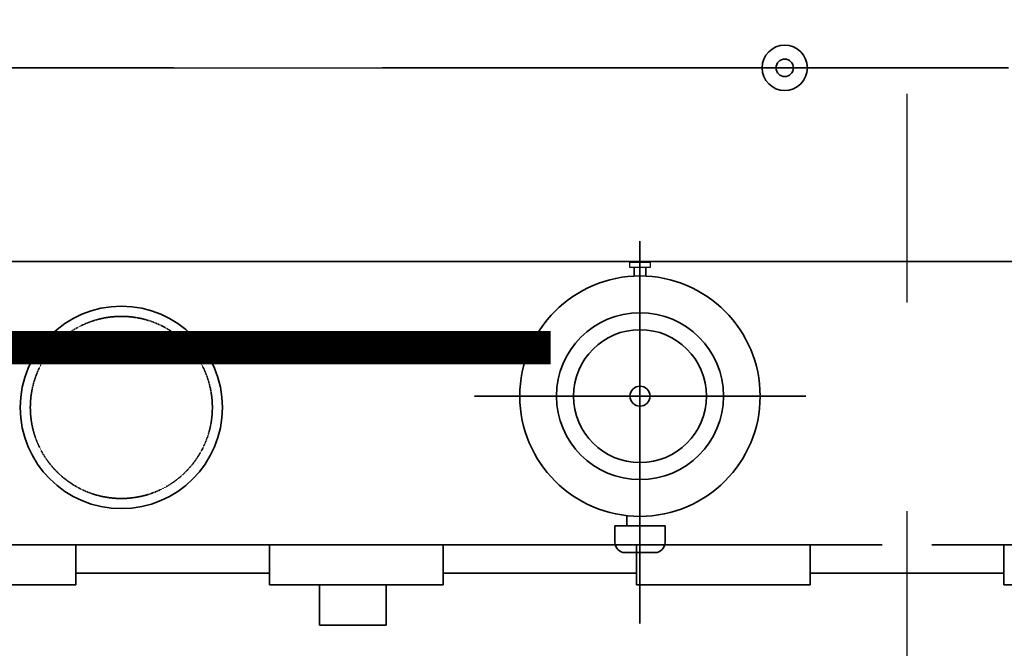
# Model space of a CAD drawing. Header units: inches. Extents: x -341304 to 31571016, y -692717 to 2132253.
# Tile 116 of 256: x 454671 to 457621, y -293222 to -291339. Entities that reach past the tile are written whole.
import ezdxf

# ---------------------------------------------------------------- set-up
doc = ezdxf.new("R2010")
doc.units = ezdxf.units.IN
doc.header["$MEASUREMENT"] = 0
for name, pattern in [('ACISOWELD', [3, 2, -1]), ('CENTER', [2, 1.25, -0.25, 0.25, -0.25]), ('CENTRE', [1.5, 0.75, -0.25, 0.25, -0.25]), ('DASHDOT', [1, 0.5, -0.25, 0, -0.25]), ('HIDDEN', [0.375, 0.25, -0.125])]:
    doc.linetypes.add(name, pattern=pattern)

# ---------------------------------------------------------------- blocks, each defined once
blk = doc.blocks.new('tyyyy')
at = {"color": 230, "linetype": 'CENTRE', "lineweight": 35, "ltscale": 2500}
blk.add_line((-1274702.3, 586232.4), (-1255686, 586232.4), dxfattribs=at)
at = {"color": 230, "linetype": 'CENTER', "lineweight": 35}
for p, q in [((-1270181, 585713.6), (-1270181, 584568.7)), ((-1270198.5, 585607.6), (-1270198.5, 585635.9)), ((-1270163.5, 585607.6), (-1270163.5, 585635.9)), ((-1269683.9, 585249.5), (-1270678.1, 585249.5))]:
    blk.add_line(p, q, dxfattribs=at)
at = {"color": 230, "linetype": 'Continuous', "lineweight": 35}
for p, q in [((-1265376, 585652.2), (-1273386, 585652.2)), ((-1269455.2, 584804.2), (-1273386, 584804.2)), ((-1271871, 584683.7), (-1271871, 584804.2)), ((-1271291, 584683.7), (-1271291, 584804.2)), ((-1270771, 584683.7), (-1270771, 584804.2)), ((-1270191, 584683.7), (-1270191, 584804.2)), ((-1269671, 584683.7), (-1269671, 584804.2)), ((-1265376, 584804.2), (-1269306.8, 584804.2)), ((-1269091, 584683.7), (-1269091, 584804.2)), ((-1271291, 584718.7), (-1271871, 584718.7)), ((-1270191, 584718.7), (-1270771, 584718.7)), ((-1269091, 584718.7), (-1269671, 584718.7)), ((-1271871, 584683.7), (-1272391, 584683.7)), ((-1270771, 584683.7), (-1271291, 584683.7)), ((-1271141, 584683.7), (-1271141, 584563.7)), ((-1270941, 584683.7), (-1270941, 584563.7)), ((-1269671, 584683.7), (-1270191, 584683.7)), ((-1268571, 584683.7), (-1269091, 584683.7)), ((-1270941, 584563.7), (-1271141, 584563.7))]:
    blk.add_line(p, q, dxfattribs=at)
at = {"color": 230, "linetype": 'ACISOWELD', "lineweight": 30}
blk.add_line((-1270198.5, 585635.9), (-1270198.5, 585607.9), dxfattribs=at)
at = {"color": 230, "lineweight": 35}
for p, q in [((-1270220.2, 584860.5), (-1270220.2, 584891.4)), ((-1270256, 584810.8), (-1270256, 584860.5)), ((-1270256, 584860.5), (-1270106, 584860.5)), ((-1270106, 584810.8), (-1270106, 584860.5)), ((-1270226, 584780.8), (-1270136, 584780.8))]:
    blk.add_line(p, q, dxfattribs=at)
at = {"color": 230, "linetype": 'ACISOWELD', "lineweight": 30, "flags": 128}
blk.add_lwpolyline([(-1270212.7, 585649.1), (-1270212.7, 585635.9), (-1270149.3, 585635.9), (-1270149.3, 585649.1)], close=True, dxfattribs=at)
at = {"color": 230, "lineweight": 35}
for centre, radius in [((-1269747.3, 586232.4), 67.9), ((-1269747.3, 586232.4), 26), ((-1271734.9, 585215.4), 303)]:
    blk.add_circle(centre, radius, dxfattribs=at)
at = {"color": 230, "linetype": 'Continuous', "lineweight": 35}
for radius in [360, 250, 199.1, 30]:
    blk.add_circle((-1270181, 585249.2), radius, dxfattribs=at)
at = {"color": 230, "linetype": 'HIDDEN', "lineweight": 35, "ltscale": 0.5}
blk.add_circle((-1271734.9, 585215.4), 272.7, dxfattribs=at)
at = {"color": 230, "lineweight": 35}
for centre, start, end in [((-1270226, 584810.8), 180, 270), ((-1270136, 584810.8), 270, 0)]:
    blk.add_arc(centre, 30, start, end, dxfattribs=at)
blk = doc.blocks.new('GT REV-02')
at = {"color": 230, "linetype": 'CENTRE', "ltscale": 2500}
for p, q in [((-975820.7, 18988.2, -96251.3), (-975820.7, 28972.7, -96251.3)), ((-997843.4, 22190.7), (-971714.3, 22190.7))]:
    blk.add_line(p, q, dxfattribs=at)
at = {"color": 230, "linetype": 'DASHDOT', "ltscale": 2500, "const_width": 100, "elevation": 0}
blk.add_lwpolyline([(-976888.4, 21352.7), (-997842.4, 21352.7)], dxfattribs=at)
at = {"color": 7}
blk.add_blockref('tyyyy', (293560.3, -564041.7), dxfattribs=at)

msp = doc.modelspace()

# ---------------------------------------------------------------- block references
at = {"color": 230}
msp.add_blockref('GT REV-02', (1433150.1, -313674.2, 96251.3), dxfattribs=at)

doc.saveas('drawing.dxf')
